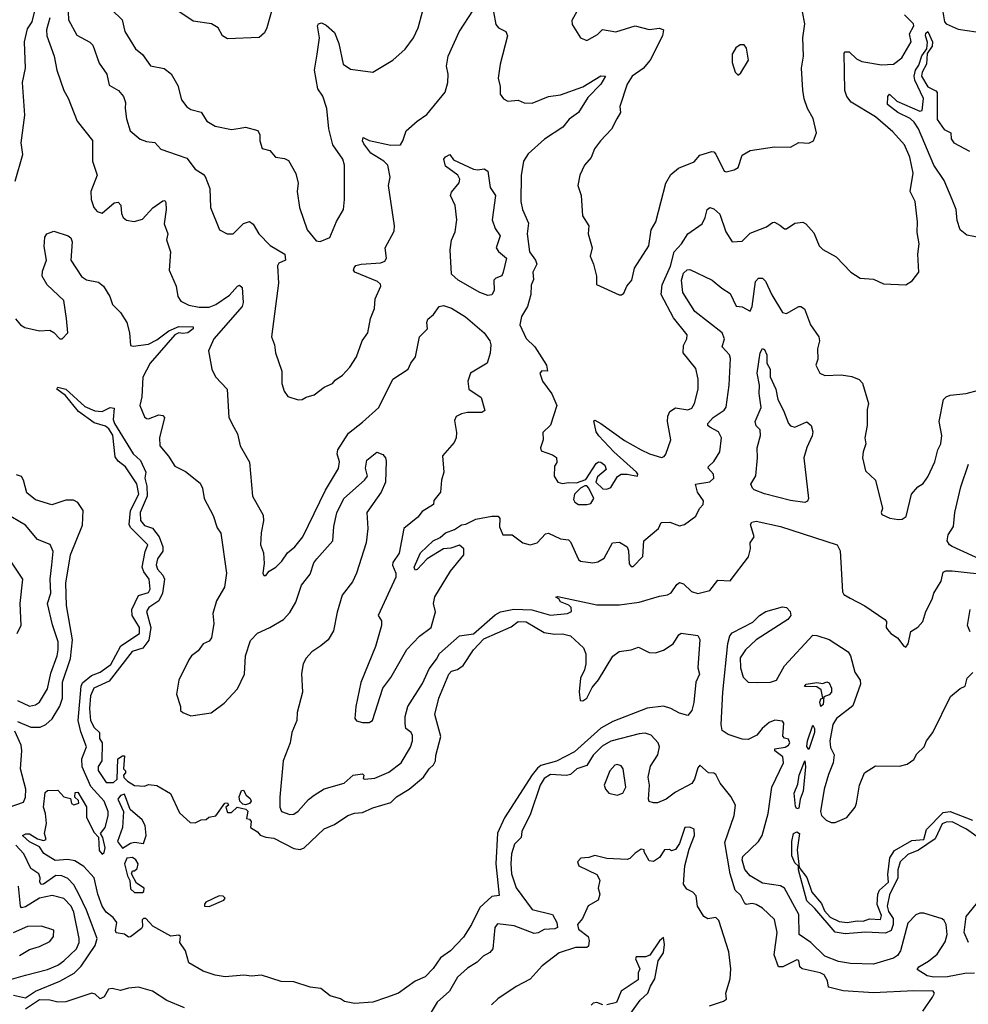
# Model space of a CAD drawing. Extents: x 1268547 to 1425625, y 515768 to 616754.
# Tile 225 of 256: x 1359086 to 1363785, y 544319 to 549195. Entities that reach past the tile are written whole.
import ezdxf

# ---------------------------------------------------------------- set-up
doc = ezdxf.new("R2010")
doc.units = 0

msp = doc.modelspace()

# ---------------------------------------------------------------- linework, layer by layer
at = {"layer": '0CON10XD'}
for points in [[(1360339.5, 549260.5), (1360310.8, 549155), (1360299.1, 549130.9), (1360272.3, 549107.7), (1360115, 549100.6), (1360090.8, 549115), (1360068.8, 549155), (1360036.7, 549175), (1359945, 549188), (1359845.6, 549255)], [(1361876.6, 549293.4), (1361821.7, 549191.7), (1361822.3, 549172.3), (1361863.8, 549105), (1361895, 549092.5), (1361948.8, 549121.2), (1361973, 549147), (1362040, 549135), (1362135, 549165.6), (1362205, 549147.1), (1362255, 549153.5), (1362274.5, 549144.5), (1362269.6, 549115), (1362209.5, 548995), (1362175, 548954.4), (1362120.8, 548915), (1362095, 548876.2), (1362059.2, 548765), (1362062, 548735), (1362044.4, 548705), (1362017.2, 548652.8), (1361962.9, 548595), (1361934, 548555), (1361917.8, 548512.2), (1361884, 548475), (1361861.4, 548425), (1361850.8, 548375), (1361867.1, 548325), (1361874.3, 548224.3), (1361906.2, 548175), (1361902, 548135), (1361922, 548065), (1361911.4, 548025), (1361929.2, 547985), (1361944, 547925), (1361944.2, 547884.2), (1362055, 547833.5), (1362067, 547833), (1362078.8, 547841.2), (1362093.3, 547875), (1362118, 547905), (1362132, 547965), (1362202.5, 548075), (1362213.5, 548155), (1362237.8, 548195), (1362286.7, 548385), (1362311.1, 548428.9), (1362350.2, 548459.8), (1362427.8, 548492.2), (1362455.7, 548524.3), (1362515, 548542), (1362525, 548540.8), (1362535, 548529.2), (1362575, 548446), (1362585, 548441.2), (1362625, 548451.2), (1362645, 548463.3), (1362665, 548524), (1362705, 548547.1), (1362825, 548566), (1362905, 548563.8), (1362945, 548587.5), (1362995, 548583.3), (1363017.5, 548595), (1363032.5, 548635), (1363015.8, 548705.8), (1362988.8, 548755), (1362972.7, 548802.7), (1362965.6, 548845.6), (1362959.6, 548955), (1362968.9, 549015), (1362964.6, 549105.4), (1362975.5, 549174.5), (1362952.9, 549295)], [(1359064, 548395), (1359102.9, 548527.1), (1359093.4, 548585), (1359112, 548722), (1359099.8, 548885), (1359114.6, 548955), (1359110.4, 549085), (1359125, 549150.5), (1359147.5, 549185), (1359161.3, 549238.7)], [(1359326.3, 549233.7), (1359327.5, 549195), (1359369.2, 549119.2), (1359433.9, 549083.9), (1359448.9, 549068.9), (1359480.5, 548980.5), (1359517.9, 548925), (1359530.4, 548870.4), (1359576, 548845), (1359600.6, 548815), (1359611.4, 548785), (1359608.6, 548755), (1359615.7, 548705), (1359634, 548645), (1359683.7, 548603.7), (1359715, 548592.2), (1359756.6, 548586.6), (1359785, 548554), (1359866.8, 548526.8), (1359915, 548509.1), (1359955, 548454.4), (1359995, 548430.8), (1360005, 548418.8), (1360028.6, 548358.6), (1360031.5, 548265), (1360076.2, 548155), (1360114, 548135), (1360143.8, 548135), (1360194.7, 548185.3), (1360225, 548195.8), (1360242.5, 548182.5), (1360271.1, 548135), (1360327.8, 548077.7), (1360400, 548035), (1360402.5, 548005), (1360370.6, 547989.4), (1360363.2, 547976.8), (1360368.7, 547891.3), (1360334.4, 547625), (1360348.8, 547585), (1360353.5, 547545), (1360385.4, 547455), (1360385.7, 547394.3), (1360395.7, 547355), (1360415, 547330), (1360465, 547312.2), (1360485, 547314.4), (1360504.6, 547325.4), (1360545, 547338), (1360594.5, 547375.5), (1360636.1, 547393.9), (1360649.5, 547410.5), (1360685, 547434.2), (1360722.5, 547475), (1360754.4, 547525), (1360783.3, 547605), (1360810.6, 547645), (1360823.3, 547715), (1360843.1, 547765), (1360847.4, 547812.6), (1360874.5, 547875), (1360873.5, 547885), (1360858.3, 547898.3), (1360746.7, 547945), (1360740, 547955), (1360743, 547967), (1360752, 547978), (1360777.5, 547985), (1360875, 547990.7), (1360895, 547999.5), (1360903.8, 548015), (1360897.1, 548065), (1360941.7, 548148.3), (1360942.9, 548175), (1360912.9, 548375), (1360922, 548415), (1360909.1, 548475), (1360889.5, 548495), (1360825.5, 548535), (1360790.8, 548580.8), (1360784.5, 548595.5), (1360788.3, 548611.7), (1360817.2, 548597.2), (1360925, 548573.8), (1360972, 548575), (1360984.5, 548595), (1361000, 548645), (1361055, 548693.3), (1361103.7, 548726.4), (1361193.5, 548836.5), (1361207.8, 548885), (1361208.3, 548925), (1361200, 548965), (1361209.4, 549015), (1361263.9, 549135), (1361335, 549243.8)], [(1359540.8, 549245), (1359594.3, 549194.3), (1359607.5, 549137.5), (1359660.6, 549050.6), (1359695, 549022.5), (1359735, 548966), (1359802.8, 548952.8), (1359836.7, 548926.7), (1359869.7, 548869.7), (1359888.3, 548798.3), (1359915, 548763.8), (1359935, 548750), (1359985, 548737.5), (1360013.4, 548693.4), (1360055, 548668.5), (1360135, 548651.5), (1360178.6, 548658.6), (1360205, 548663.1), (1360265.8, 548645.8), (1360276.7, 548625), (1360276.2, 548595), (1360287.5, 548557.5), (1360325, 548547.5), (1360354.1, 548514.1), (1360398.3, 548508.3), (1360417.4, 548497.4), (1360454.2, 548434.2), (1360465.6, 548385.6), (1360461.5, 548345), (1360471.9, 548265), (1360510.8, 548155), (1360555, 548100), (1360575, 548096.7), (1360623, 548117), (1360655, 548196.7), (1360690, 548255), (1360695.7, 548305.7), (1360695.4, 548475.4), (1360687.5, 548505), (1360636.9, 548575), (1360618.5, 548655), (1360608.2, 548755), (1360587.3, 548817.3), (1360563.4, 548853.4), (1360546.2, 548945), (1360560, 549025), (1360570.9, 549105), (1360561.2, 549165), (1360566, 549174), (1360580.8, 549179.2), (1360605, 549168.6), (1360645, 549132.5), (1360667.6, 549077.6), (1360689.4, 548975), (1360725, 548951.1), (1360835, 548936), (1360935, 548994.2), (1360995, 549048.8), (1361036.9, 549105), (1361059.5, 549155), (1361081.9, 549235)], [(1361433.5, 549235), (1361445, 549171.2), (1361458, 549155), (1361495, 549136.2), (1361502.5, 549115), (1361465.6, 548975), (1361457.1, 548905), (1361465.6, 548865), (1361465.8, 548825.8), (1361482.7, 548802.7), (1361505, 548792), (1361555, 548797.1), (1361585, 548784), (1361625, 548781.4), (1361705, 548815.5), (1361765, 548824), (1361875, 548863.2), (1361965, 548917), (1361988.6, 548915), (1361965, 548875.3), (1361900.3, 548809.7), (1361854.2, 548735.8), (1361807.4, 548702.6), (1361776.6, 548663.4), (1361685.7, 548604.3), (1361605, 548530.5), (1361582.5, 548495), (1361577.4, 548462.6), (1361570.3, 548425), (1361568.9, 548295), (1361577.5, 548255), (1361607.2, 548187.2), (1361600.3, 548135), (1361611.8, 548045), (1361641.2, 548005), (1361647.3, 547985), (1361628.2, 547945), (1361631.5, 547908.5), (1361619.8, 547880.2), (1361617.5, 547835), (1361602.2, 547775), (1361572.5, 547725), (1361564.4, 547685), (1361595, 547617.1), (1361637.8, 547575), (1361696.2, 547485), (1361700, 547455), (1361673.3, 547456.7), (1361663.3, 547445), (1361676.7, 547405), (1361722.1, 547342.1), (1361747.5, 547285), (1361715, 547186.7), (1361678.3, 547151.7), (1361680, 547115), (1361666.7, 547075), (1361670, 547060), (1361725, 547040.5), (1361745, 547027.1), (1361746.7, 547003.3), (1361736.1, 546983.9), (1361733.3, 546935), (1361752.5, 546905), (1361775, 546898.6), (1361805, 546904.3), (1361845, 546901.2), (1361891.2, 546918.8), (1361941.9, 546998.1), (1361954, 547006), (1361965, 547004.4), (1361985, 546990), (1361991.7, 546968.3), (1361947.7, 546932.3), (1361940, 546905), (1361975, 546872.5), (1361995, 546871.2), (1362015, 546878.8), (1362047.1, 546932.9), (1362065.5, 546944.5), (1362095, 546945.3), (1362146.2, 546935), (1362148.8, 546945), (1362141.1, 546955), (1362028.9, 547055), (1361954.3, 547135), (1361941.2, 547155), (1361930.7, 547209.3), (1361935, 547212.5), (1361965, 547195.5), (1362082.1, 547112.1), (1362164.9, 547064.9), (1362205.5, 547045), (1362265, 547027.9), (1362278, 547032), (1362286.4, 547043.6), (1362311.4, 547115), (1362294.7, 547205), (1362297.3, 547232.7), (1362306.9, 547255), (1362335, 547273.5), (1362395, 547262.7), (1362415, 547272.2), (1362429.1, 547295), (1362447.5, 547365), (1362447.5, 547415), (1362435, 547468.8), (1362372.5, 547545), (1362375, 547582.5), (1362390.6, 547615), (1362391.9, 547635), (1362325, 547718.9), (1362263.3, 547835), (1362268.5, 547881.5), (1362310, 547975), (1362328.7, 548045), (1362364.5, 548085), (1362395, 548134.2), (1362466.1, 548183.9), (1362482.2, 548215), (1362490.8, 548255), (1362504.3, 548265.7), (1362525, 548259.4), (1362555, 548231.5), (1362584, 548144), (1362615, 548095.8), (1362665, 548099.2), (1362705, 548138.6), (1362785, 548170), (1362815, 548190.8), (1362825, 548192), (1362851.7, 548178.3), (1362875, 548160), (1362885, 548160), (1362925, 548188), (1362965, 548192), (1362980, 548185), (1363019.7, 548139.7), (1363046.2, 548075), (1363065, 548058), (1363131.1, 548021.1), (1363203.8, 547945), (1363250, 547915), (1363315, 547910.8), (1363365, 547888), (1363475, 547882.5), (1363507.7, 547902.3), (1363540, 547945), (1363534.2, 548035), (1363540.8, 548085), (1363531.3, 548141.3), (1363533.3, 548195), (1363521.9, 548295), (1363496.5, 548345), (1363511.8, 548435), (1363495.3, 548515.3), (1363468.5, 548575), (1363410.5, 548640.5), (1363325.7, 548715), (1363205, 548787.5)], [(1363205, 548787.5), (1363183.1, 548815), (1363173.9, 548845), (1363170.5, 549029.5), (1363175, 549035.8), (1363195, 549035.8), (1363231.6, 549001.6), (1363257.6, 548987.6), (1363355, 548971.5), (1363414.4, 548975.6), (1363455, 549005.6), (1363502.5, 549085), (1363492.9, 549125), (1363515.5, 549165), (1363512.7, 549175), (1363469.2, 549219.2)], [(1363658.5, 549235), (1363667.8, 549185), (1363676, 549175), (1363735, 549148.9), (1363824.5, 549134.5)], [(1359235.6, 549205), (1359219.5, 549145), (1359220.4, 549115), (1359257.7, 549015), (1359270.8, 548945), (1359305.8, 548845), (1359327.1, 548807.1), (1359372, 548692), (1359447.2, 548597.2), (1359446.7, 548495), (1359470.6, 548425), (1359438.2, 548345), (1359441.1, 548305), (1359453.3, 548265), (1359470, 548245), (1359495, 548237.9), (1359555, 548288.2), (1359575, 548291.9), (1359587.6, 548277.6), (1359590.2, 548235), (1359599.5, 548215), (1359615, 548203.1), (1359653.3, 548196.7), (1359695, 548206.7), (1359746.2, 548263.8)], [(1363846.5, 548115), (1363778, 548128), (1363744.3, 548154.3), (1363730.1, 548200.1), (1363724.5, 548255), (1363705, 548304.7), (1363665, 548399.2), (1363614.2, 548475), (1363538.8, 548655), (1363517.3, 548687.3), (1363496.2, 548706.2), (1363435.2, 548735), (1363384.1, 548775), (1363386.9, 548815), (1363395, 548826.4), (1363431.1, 548791.1), (1363545, 548742.5), (1363556.9, 548745), (1363563.4, 548805), (1363520.7, 548895), (1363517.3, 548915), (1363523.8, 548945), (1363540.5, 548969.5), (1363555, 549016.8), (1363579.4, 549050.6), (1363583.5, 549083.5), (1363572.6, 549115), (1363575, 549129.1), (1363585, 549137.1), (1363607, 549085), (1363606.8, 549065), (1363581.3, 549028.7), (1363577.8, 548975), (1363556.4, 548935), (1363553.7, 548915), (1363585, 548862), (1363623.8, 548843.8), (1363630.6, 548835), (1363630.8, 548700.8), (1363665, 548651.2), (1363698.8, 548635), (1363700.6, 548605), (1363712.7, 548585), (1363791.2, 548545)], [(1362645, 548920), (1362658.3, 548931.7), (1362696, 548995), (1362686.2, 549055), (1362675, 549070), (1362655, 549070), (1362633.6, 549056.4), (1362616, 549025), (1362615, 548982.5), (1362630, 548935), (1362645, 548920)], [(1361405, 547828.7), (1361365.3, 547844.7), (1361257.6, 547905), (1361225, 547935.8), (1361218.7, 548055), (1361225.8, 548104.2), (1361243.1, 548145), (1361251.2, 548205), (1361243.1, 548275), (1361219.5, 548325), (1361225, 548341.2), (1361262.4, 548387.6), (1361266.6, 548405), (1361256.2, 548426.2), (1361195, 548469.5), (1361187, 548505), (1361195, 548516.3), (1361217, 548527), (1361235, 548501.8), (1361335, 548454.5), (1361355, 548451.4), (1361386.9, 548456.9), (1361405.5, 548445.5), (1361417.1, 548365), (1361443.6, 548325), (1361426.9, 548205), (1361441.8, 548161.8), (1361466, 548125), (1361447.1, 548065), (1361457.3, 548047.3), (1361497.5, 548015), (1361481.3, 547945), (1361475, 547927.1), (1361444.6, 547915.4), (1361435.7, 547905), (1361436.9, 547855), (1361425, 547833.1), (1361405, 547828.7)], [(1359746.2, 548263.8), (1359795, 548298.8), (1359805, 548300), (1359810, 548290), (1359812.4, 548255), (1359802.5, 548185), (1359820, 548135), (1359813.8, 548105), (1359833.1, 548045), (1359826.7, 547955), (1359861.5, 547875), (1359870, 547825), (1359885, 547801.4), (1359925, 547781.8), (1359975, 547772.4), (1360025, 547771.9), (1360058.2, 547785), (1360125, 547831.2), (1360165, 547876.4), (1360175, 547881.1), (1360188.6, 547868.6), (1360192.8, 547795), (1360187.7, 547775), (1360048, 547615), (1360022, 547555), (1360038.8, 547465), (1360056.1, 547426.1), (1360114.3, 547365), (1360121.9, 547225), (1360146.8, 547176.8), (1360165.6, 547145), (1360178.1, 547085), (1360224.2, 547004.2), (1360238.9, 546835), (1360292.1, 546742.1), (1360294.4, 546714.4), (1360282.2, 546655), (1360278.8, 546595), (1360294, 546555), (1360298, 546502), (1360290, 546455), (1360295, 546442.5), (1360305, 546442.5), (1360322.5, 546465), (1360355.6, 546484.4), (1360385, 546513.8), (1360412.5, 546555), (1360448.6, 546585), (1360489.4, 546635), (1360600.7, 546865), (1360665, 546972.5), (1360670.8, 547005), (1360659.3, 547045), (1360661.8, 547065), (1360715, 547147.3), (1360785, 547201.8), (1360865.4, 547275), (1360935, 547415.8), (1361010.8, 547465), (1361024.2, 547495), (1361047.5, 547525), (1361066.5, 547625), (1361107.1, 547665), (1361103.3, 547695), (1361107.6, 547712.4), (1361135.8, 547735), (1361164, 547775), (1361185, 547779.2), (1361225, 547766.4), (1361295, 547724.2), (1361386.8, 547645), (1361415.2, 547605), (1361420.8, 547585), (1361416.4, 547543.6), (1361402, 547495), (1361318.9, 547445), (1361305.4, 547405), (1361311.4, 547365), (1361372.9, 547325), (1361390.3, 547259.7), (1361375, 547250.8), (1361305, 547250.7), (1361275, 547243.9), (1361249.1, 547230.9), (1361240.2, 547210.2), (1361250.7, 547150.7), (1361249, 547125), (1361238.6, 547101.4), (1361180, 547035), (1361188, 546955), (1361176.2, 546915), (1361170, 546855), (1361137.5, 546815), (1361136.7, 546795), (1361080.7, 546759.3), (1361057.9, 546732.1), (1360988.8, 546675), (1360965.8, 546554.2), (1360935, 546507.5), (1360933.6, 546493.6), (1360949.2, 546455), (1360949.2, 546435), (1360862.5, 546245), (1360878, 546218), (1360878.1, 546195), (1360848.2, 546091.8), (1360777, 545913), (1360751.2, 545795), (1360746.8, 545735), (1360755, 545723.2), (1360785, 545714.2), (1360816.7, 545715), (1360834.4, 545725), (1360884.5, 545885), (1360925, 545937.8), (1361003.9, 546076.1), (1361066.7, 546143.3), (1361125, 546186), (1361146.2, 546263.8), (1361136.5, 546305), (1361142.8, 546337.3), (1361220, 546465), (1361286, 546545), (1361286.2, 546575), (1361265, 546593.8), (1361221.2, 546578.8), (1361185, 546574.4), (1361104.4, 546525.6), (1361055, 546472.5), (1361045, 546470), (1361040, 546485), (1361072, 546555), (1361135, 546614.3), (1361168.4, 546631.6), (1361195.4, 546654.6), (1361239.4, 546670.6), (1361275, 546694.5), (1361296.9, 546696.9), (1361345, 546721.1), (1361425, 546737.5), (1361456.3, 546736.3), (1361464, 546725), (1361463.6, 546683.6), (1361480, 546645), (1361525, 546644), (1361578.8, 546605), (1361615, 546595.6), (1361648.8, 546605), (1361691.4, 546648.6), (1361705, 546653.1), (1361765, 546624.4), (1361805, 546620), (1361815, 546610), (1361855, 546521.9), (1361865, 546513.5), (1361925, 546505.6), (1361949.4, 546510.6), (1361980.9, 546529.1), (1362022.9, 546605), (1362058.1, 546608.1), (1362095.7, 546585), (1362102.5, 546565), (1362105, 546500), (1362115, 546486.7), (1362125, 546486.7), (1362173, 546537), (1362177.9, 546615), (1362250, 546675), (1362264, 546705), (1362306.4, 546706.4), (1362355, 546688.1), (1362380, 546695), (1362435, 546736.7), (1362454, 546775), (1362472, 546795), (1362473, 546813), (1362444, 546855), (1362433.8, 546895), (1362505, 546906.4), (1362524.4, 546925), (1362523.6, 546945), (1362497.1, 546975), (1362497.5, 546982.5), (1362525, 547007.1), (1362554.5, 547055), (1362563.3, 547125), (1362548.5, 547155), (1362505, 547176.7), (1362495.6, 547185), (1362495.5, 547195), (1362521.2, 547225), (1362575, 547262.3), (1362585, 547276.7), (1362600.4, 547385), (1362607.3, 547517.3), (1362602.2, 547535), (1362565.6, 547575), (1362577.3, 547615), (1362565.3, 547645), (1362430.9, 547750.9), (1362370.8, 547845), (1362364, 547905), (1362375, 547939.3), (1362392.8, 547957.2), (1362405, 547958.7), (1362515.7, 547905.7), (1362565, 547865.6), (1362605, 547840), (1362635, 547777.5), (1362665, 547774), (1362705, 547752), (1362715.2, 547774.8), (1362730.5, 547899.5), (1362745, 547914.6), (1362765, 547915.5), (1362780.3, 547900.3), (1362812.3, 547832.3), (1362865, 547745.8), (1362885, 547740), (1362945, 547775.8), (1362955, 547775.8), (1362973.4, 547763.4), (1363003.7, 547683.7), (1363045.4, 547625), (1363047.7, 547605), (1363037.3, 547565), (1363040, 547515), (1363030, 547485), (1363048.8, 547445), (1363075, 547433.5), (1363155, 547436.7), (1363207.8, 547427.8), (1363245, 547413.6), (1363261.2, 547395), (1363290, 547295), (1363284.4, 547265), (1363284.2, 547185), (1363272.5, 547125), (1363278, 547095), (1363264.2, 547055), (1363261.2, 547025), (1363275, 546961.2), (1363325.8, 546915), (1363360, 546775), (1363353.3, 546755), (1363357.5, 546745), (1363396.2, 546726.2), (1363439.5, 546719.5), (1363458.1, 546721.9), (1363476.7, 546735), (1363503.8, 546845), (1363535, 546882.5), (1363561.4, 546898.6), (1363585, 546931.2), (1363620, 547005), (1363634.4, 547065), (1363649.5, 547095), (1363654.4, 547135.6), (1363641.3, 547205), (1363661.8, 547315), (1363675, 547328.5), (1363695, 547336.5), (1363775, 547344.5), (1363835, 547360)], [(1359065, 547714.4), (1359090.6, 547685), (1359111.5, 547671.5), (1359185, 547654.2), (1359235, 547657.5), (1359255.6, 547645.6), (1359285, 547614.4), (1359296.2, 547615), (1359325.6, 547645), (1359319, 547715), (1359304.7, 547805), (1359223, 547883), (1359198.1, 547925), (1359199.3, 547950.7), (1359219.2, 548005), (1359207.2, 548072.8), (1359210.9, 548119.1), (1359221.2, 548135), (1359255, 548147.6), (1359326.5, 548125), (1359340, 548115), (1359345.9, 548095), (1359340, 548005), (1359393, 547923), (1359417.6, 547907.6), (1359477.5, 547895), (1359502, 547875), (1359533.1, 547825), (1359545.4, 547785.4), (1359585.3, 547745.3), (1359616.5, 547695), (1359631.1, 547645), (1359635, 547582.5), (1359648, 547578), (1359725, 547587.7), (1359765, 547609.2), (1359825.9, 547655), (1359875, 547676.8), (1359945.8, 547675), (1359945.5, 547665), (1359918.9, 547645), (1359895, 547642.1), (1359875, 547644.1), (1359854.9, 547635.1), (1359732.9, 547495), (1359695.8, 547425), (1359692.3, 547327.7), (1359682.2, 547285), (1359705, 547229.2), (1359715, 547220.6), (1359725, 547219.4), (1359775, 547238.1), (1359795, 547236), (1359803.3, 547225), (1359778.5, 547125), (1359780, 547085), (1359824.1, 547034.1), (1359854.3, 546985), (1359907.8, 546957.8), (1359979.7, 546899.7), (1359991.2, 546875), (1360000.9, 546825), (1360045, 546740.8), (1360065, 546679.2), (1360082.8, 546652.8), (1360110.5, 546455), (1360101.7, 546385), (1360061.7, 546318.3), (1360043.3, 546255), (1360048.8, 546205), (1360036.2, 546133.8), (1360025, 546118), (1359995, 546104.2), (1359970, 546070), (1359937.5, 546045), (1359925, 546026), (1359874.4, 545925), (1359863.8, 545855), (1359883.3, 545795), (1359883.8, 545775), (1359894.3, 545764.3), (1359935, 545748.6), (1360035, 545762.5), (1360098.8, 545811.2), (1360165, 545882), (1360199.2, 545955), (1360204.2, 546045), (1360229.4, 546120.6), (1360265, 546157.7), (1360325.2, 546184.8), (1360392.5, 546225), (1360425, 546260.5), (1360455, 546310.6), (1360483.1, 546395), (1360525, 546450), (1360543.6, 546505), (1360558.8, 546525), (1360638, 546615), (1360642, 546685), (1360657.4, 546752.6), (1360692, 546825), (1360795, 546914.4), (1360808.9, 546935), (1360799.4, 546975), (1360806.5, 547013.5), (1360855.7, 547054.3), (1360885, 547041.6), (1360897.8, 547025), (1360901.1, 547008.9), (1360898.1, 546905), (1360876.9, 546855), (1360805.5, 546755), (1360810.8, 546675), (1360802.6, 546605), (1360755.2, 546454.8), (1360735, 546410.9), (1360683.1, 546345), (1360658.9, 546261.1), (1360641, 546169), (1360613.9, 546125), (1360578.1, 546095), (1360533.3, 546065), (1360505, 546033.1), (1360490.4, 546005), (1360481.8, 545958.2), (1360487.6, 545865), (1360460.8, 545765), (1360458.8, 545725), (1360434.7, 545665.3), (1360426.4, 545615), (1360391.6, 545525), (1360374.7, 545345), (1360375.5, 545295.5), (1360382.5, 545275), (1360425, 545260), (1360445, 545261.5), (1360465, 545275.6), (1360516.4, 545333.6), (1360545, 545354.4), (1360595, 545386.7), (1360693.8, 545415), (1360737.5, 545455), (1360785, 545461.2), (1360791.2, 545455), (1360788.3, 545438.3), (1360795, 545434.7), (1360845, 545439), (1360915, 545468.3), (1360975.3, 545514.7), (1361022.7, 545592.7), (1361032.2, 545625), (1361031.3, 545651.3), (1361025, 545665.5), (1360999.1, 545685), (1360995, 545710), (1360995.5, 545745.5), (1361008.8, 545795), (1361082.2, 545907.8), (1361115, 545980), (1361151.7, 546028.3), (1361165, 546057.4), (1361264.3, 546145), (1361335, 546153.4), (1361441.2, 546248.8), (1361467.8, 546262.2), (1361533.3, 546276.7), (1361623, 546273), (1361715, 546246.7), (1361800, 546255), (1361820, 546265), (1361817.5, 546285), (1361806.1, 546296.1), (1361765, 546313.3), (1361757, 546327), (1361742.5, 546335), (1361751.2, 546338.8), (1361945, 546297.9), (1362057, 546297), (1362155, 546310.9), (1362255, 546340.8), (1362295, 546346.8), (1362313.1, 546356.9), (1362341.7, 546398.3), (1362355, 546407.5), (1362375, 546402.5), (1362413.6, 546363.6), (1362445, 546354.1), (1362505, 546368.8), (1362545, 546420), (1362605, 546416.2), (1362695.6, 546535), (1362705.6, 546575), (1362704.4, 546605), (1362724.4, 546635), (1362706.5, 546695), (1362712.6, 546707.4), (1362735, 546712.6), (1362855, 546685.8), (1363135.7, 546595), (1363151, 546565), (1363162.4, 546362.4), (1363169.1, 546349.1), (1363200.3, 546330.3), (1363272.1, 546292.1), (1363372, 546225), (1363380, 546215), (1363378, 546185), (1363384, 546175), (1363401.2, 546155), (1363433.8, 546133.8), (1363465, 546092.5), (1363475, 546087.5), (1363486.7, 546105), (1363500, 546165), (1363535, 546186.7), (1363560, 546215), (1363574, 546265), (1363605.8, 546325), (1363614.3, 546355), (1363650, 546415), (1363660.3, 546459.7), (1363674, 546466), (1363705, 546466.6), (1363900, 546445)], [(1362975, 546804), (1362905, 546813.7), (1362775, 546847.9), (1362725, 546867.4), (1362715.3, 546875), (1362707.9, 546895), (1362733.1, 546936.9), (1362740.8, 547025), (1362738.8, 547075), (1362756.1, 547136.1), (1362754.6, 547164.6), (1362734.6, 547184.6), (1362728.5, 547205), (1362758.2, 547275), (1362749.4, 547345), (1362751.4, 547385), (1362739.1, 547445), (1362754.1, 547545), (1362765, 547566.7), (1362775, 547561.9), (1362786.7, 547535), (1362786.9, 547495), (1362804.2, 547465), (1362802.9, 547427.1), (1362831.8, 547365), (1362841.2, 547315), (1362870.2, 547260.2), (1362893.6, 547195), (1362905, 547183.3), (1362925, 547177.8), (1362985, 547204.3), (1363006, 547185), (1363014.6, 547155), (1363012.4, 547135), (1362985, 547077.1), (1362971.1, 547025), (1362993.6, 546825), (1362989.3, 546810.7), (1362975, 546804)], [(1360745, 544324), (1360695, 544333.8), (1360675.9, 544345.9), (1360625, 544362), (1360577.3, 544397.3), (1360525, 544403.8), (1360445, 544431.2), (1360381.7, 544431.7), (1360285, 544463.3), (1360235, 544459.2), (1360195.9, 544464.1), (1360105, 544456.2), (1360055, 544464.2), (1359995, 544484.2), (1359923.8, 544525), (1359908, 544585), (1359880, 544625), (1359882.5, 544655), (1359875, 544662.5), (1359835, 544657.5), (1359746.7, 544706.7), (1359712, 544745), (1359700, 544745), (1359692.4, 544737.6), (1359694.6, 544705), (1359689.4, 544695), (1359635, 544654), (1359625, 544651.2), (1359605, 544667.5), (1359565, 544674), (1359561.2, 544685), (1359566.9, 544725), (1359549.4, 544749.4), (1359515.6, 544775), (1359495.4, 544805), (1359473.1, 544865), (1359454.6, 544945), (1359405, 545002.5), (1359359.6, 545029.6), (1359325, 545037.3), (1359262.2, 545032.2), (1359205.8, 545065.8), (1359185, 545098.8), (1359135, 545123.3), (1359100, 545155), (1359116.8, 545163.2), (1359135, 545163.5), (1359175, 545138.9), (1359205, 545131.2), (1359217.5, 545135), (1359210, 545165), (1359218.8, 545215), (1359214.2, 545265), (1359204.4, 545295), (1359212, 545368), (1359225, 545377.5), (1359275, 545380), (1359305, 545347.5), (1359338.3, 545338.3), (1359343.3, 545313.3), (1359355, 545307.5), (1359380, 545315), (1359378.3, 545328.3), (1359360, 545345), (1359361.7, 545368.3), (1359375, 545370), (1359417, 545297), (1359417.5, 545245), (1359455, 545170), (1359476.7, 545146.7), (1359480.9, 545080.9), (1359495, 545063.3), (1359505, 545071.2), (1359509.6, 545095), (1359497.8, 545145), (1359486.9, 545165), (1359509.7, 545195), (1359525, 545253.3), (1359524.6, 545274.6), (1359505, 545325.5), (1359438.7, 545398.7), (1359396.1, 545495), (1359394.2, 545535), (1359417.6, 545595), (1359388.8, 545668.8), (1359376.7, 545725), (1359391.6, 545895), (1359397.9, 545912.1), (1359443, 545947), (1359485, 545964.1), (1359537.3, 546002.7), (1359586.7, 546095), (1359679.5, 546155), (1359679.3, 546185), (1359643.3, 546245), (1359642, 546275), (1359675, 546344.5), (1359725, 546359.1), (1359733.4, 546375), (1359727.8, 546425), (1359701.1, 546461.1), (1359693.7, 546485), (1359707.7, 546562.3), (1359721.5, 546595), (1359635, 546681.3), (1359628.7, 546695), (1359635.7, 546765), (1359676.2, 546845), (1359666.6, 546896.6), (1359610.9, 546980.9), (1359575, 547009.5), (1359559.9, 547029.9), (1359548.1, 547138.1), (1359528.8, 547168.8), (1359511.9, 547181.9), (1359455, 547199.5), (1359378.4, 547255), (1359314.1, 547334.1), (1359270.3, 547365), (1359275, 547375.6), (1359314.5, 547365), (1359409.3, 547279.3), (1359458.1, 547258.1), (1359495, 547254.7), (1359535, 547275.4), (1359555, 547271.2), (1359550, 547215), (1359555.5, 547195), (1359648.1, 547045), (1359685, 547013.1), (1359711.5, 546955), (1359707, 546925), (1359716.6, 546885), (1359718.2, 546835), (1359683.4, 546755), (1359685, 546715.8), (1359705, 546691.2), (1359745, 546678), (1359777.3, 546635), (1359795.9, 546585), (1359795, 546562.9), (1359768.7, 546525), (1359763.1, 546495), (1359768.8, 546475), (1359795.9, 546445), (1359803.5, 546425), (1359793.4, 546355), (1359775, 546317.6), (1359725.6, 546285), (1359714.3, 546264.3), (1359736.8, 546185), (1359726.8, 546123.2), (1359696.1, 546083.9), (1359642.8, 546067.2), (1359529.5, 545920.5), (1359454.1, 545885), (1359437.6, 545847.6), (1359432.5, 545785), (1359436.5, 545725), (1359455, 545690.8), (1359481.2, 545665), (1359482.5, 545635), (1359494.4, 545614.4), (1359493.8, 545525), (1359475, 545496.9), (1359475, 545478), (1359515, 545417.5), (1359551.7, 545418.3), (1359570, 545435), (1359572.5, 545535), (1359595, 545550), (1359605, 545550), (1359600, 545485), (1359610, 545475), (1359610, 545465), (1359600, 545455), (1359603, 545443), (1359620, 545425), (1359655, 545402.5), (1359705, 545400), (1359725, 545407.5), (1359765, 545402.5), (1359833, 545363), (1359877.7, 545267.7), (1359930.5, 545220.5), (1359955, 545217.5), (1359985, 545232.5), (1360010, 545235), (1360023.6, 545246.4), (1360057.7, 545252.3), (1360103.3, 545315), (1360115, 545317.5), (1360120, 545305), (1360107.5, 545295), (1360115, 545270), (1360135, 545270), (1360163.6, 545296.4), (1360206.4, 545286.4), (1360215.8, 545275.8), (1360210, 545240), (1360225, 545236.7), (1360232.5, 545225), (1360230, 545195), (1360265, 545173.3), (1360277.9, 545157.9), (1360305, 545146.9), (1360345, 545141.9), (1360445, 545090.8), (1360475, 545086.7), (1360496, 545094), (1360595, 545189.2), (1360645, 545210), (1360711.2, 545255), (1360745, 545265.6), (1360785, 545269.2), (1360835, 545292.5), (1360925, 545319.2), (1360953.1, 545346.9), (1361015.3, 545384.7), (1361086.7, 545445), (1361114, 545486), (1361136.7, 545505), (1361145.5, 545525), (1361147.6, 545552.4), (1361172.9, 545645), (1361142.9, 545755), (1361162.2, 545835), (1361212.2, 545955), (1361225, 545969.1), (1361255, 545977.3), (1361283, 545997), (1361333.8, 546075), (1361385, 546128.7), (1361521.1, 546188.9), (1361555, 546214.6), (1361595, 546213.1), (1361685, 546161.5), (1361735, 546153.1), (1361775, 546154.7), (1361814.3, 546145), (1361879.5, 546085), (1361891.2, 546055), (1361890, 546005), (1361883.5, 545976.5), (1361863.5, 545935), (1361857.5, 545867.5), (1361863.2, 545823.2), (1361875, 545822.9), (1361895.6, 545835), (1361921.9, 545888.1), (1361952.9, 545927.1), (1362025, 546044), (1362055, 546067.1), (1362115.3, 546074.7), (1362151.3, 546088.7), (1362205, 546061.4), (1362235, 546059.2), (1362275, 546073.6), (1362323.2, 546105), (1362351, 546149), (1362362.5, 546157.5), (1362445, 546145.9), (1362455.2, 546125.2), (1362444.9, 545985), (1362453.9, 545955), (1362435.6, 545915), (1362425.3, 545814.7), (1362415, 545774.4), (1362395, 545749.4), (1362355, 545760.4), (1362312, 545785), (1362275, 545796.4), (1362195, 545785.4), (1362025, 545720), (1361965, 545687.4), (1361835, 545569.2), (1361745, 545523.1), (1361668.5, 545501.5), (1361651.3, 545488.7), (1361624.2, 545455.8), (1361487.4, 545242.6), (1361453.4, 545166.6), (1361445.3, 545015.3), (1361461.2, 544858.8), (1361425, 544852.9), (1361365, 544799.6), (1361324.1, 544715), (1361285, 544651.5), (1361220.7, 544585), (1361171, 544549), (1361135, 544496.4), (1361095, 544455.8), (1361045, 544434), (1360963.3, 544375), (1360902.5, 544352.5), (1360835, 544330), (1360745, 544324)], [(1363860, 546515), (1363705, 546586), (1363691.6, 546595), (1363679.8, 546615), (1363684.7, 546645), (1363711.5, 546685), (1363718.2, 546755), (1363747.6, 546882.4), (1363786.3, 546993.7)], [(1359075, 545720.5), (1359141.5, 545691.5), (1359188, 545692), (1359215.3, 545705), (1359246.7, 545733.3), (1359285.4, 545795.4), (1359299.3, 545835), (1359298, 545915), (1359338.6, 546031.4), (1359348.7, 546125), (1359318.3, 546295), (1359315.7, 546405), (1359338.4, 546545), (1359398, 546692), (1359401.6, 546765), (1359375, 546804.2), (1359353.4, 546816.6), (1359315, 546815.3), (1359245, 546792.5), (1359165, 546817.8), (1359121.8, 546851.8), (1359105.7, 546915.7), (1359095, 546933.8), (1359070.9, 546940.9)], [(1361895, 546793.8), (1361915, 546800), (1361930, 546825), (1361905.8, 546875.8), (1361895, 546886.7), (1361885, 546886.7), (1361864, 546876), (1361834.4, 546845.6), (1361829.3, 546819.3), (1361836.1, 546806.1), (1361854.1, 546794.1), (1361895, 546793.8)], [(1359075, 545823.8), (1359135, 545795.5), (1359165, 545801.8), (1359184.4, 545815), (1359225, 545882.5), (1359240.3, 545959.7), (1359272.5, 546045), (1359277.9, 546075), (1359276.4, 546115), (1359248.2, 546198.2), (1359224.2, 546305), (1359241.1, 546355), (1359236.7, 546425), (1359246.5, 546496.5), (1359252.3, 546562.3), (1359237.1, 546597.1), (1359175, 546620.4), (1359115, 546691.5), (1359015, 546752.3)], [(1359073.9, 546156.1), (1359093, 546197), (1359089.5, 546305), (1359102.7, 546425), (1359022.9, 546542.9)], [(1363815, 544474.3), (1363767.7, 544472.3), (1363682.5, 544455), (1363613.8, 544453.8), (1363580.5, 544460.5), (1363531.7, 544491.7), (1363540, 544505), (1363587.6, 544532.4), (1363631.4, 544568.6), (1363670.4, 544629.6), (1363680.2, 544665), (1363675.2, 544715.2), (1363666.1, 544735), (1363655, 544742.5), (1363565, 544770.8), (1363545, 544771.5), (1363525, 544762.2), (1363485, 544721.1), (1363449, 544585), (1363435, 544560.7), (1363415, 544547.3), (1363315, 544517.6), (1363202.2, 544522.2), (1363141.5, 544531.5), (1363075, 544558.5), (1363004.7, 544625), (1362947.1, 544665), (1362944.8, 544765), (1362874.8, 544894.8), (1362855, 544906), (1362765, 544919.2), (1362704.5, 544955), (1362677.6, 544987.6), (1362665.4, 545035), (1362668.3, 545051.7), (1362745, 545126.5), (1362764.1, 545155), (1362794.1, 545265), (1362812.5, 545395), (1362870.3, 545515), (1362867.1, 545545), (1362826.7, 545575), (1362827.5, 545585), (1362877.7, 545592.3), (1362895, 545602.9), (1362900.9, 545615), (1362895, 545632.5), (1362875, 545637.9), (1362867, 545647), (1362871.2, 545711.2), (1362865, 545722), (1362826.4, 545726.4), (1362799.4, 545715), (1362763.6, 545685), (1362738.3, 545651.7), (1362695, 545630.2), (1362665, 545631.9), (1362595, 545655.4), (1362566.4, 545675), (1362561.2, 545705), (1362568.7, 545865), (1362593.9, 546106.1), (1362604.2, 546145), (1362615, 546159.8), (1362717.8, 546212.2), (1362750, 546245), (1362782.7, 546265), (1362865, 546287.6), (1362885, 546284.5), (1362902.7, 546265), (1362905.3, 546244.7), (1362891.8, 546225), (1362734.7, 546125), (1362681.1, 546075), (1362654.7, 546035), (1362656, 545986), (1362669.2, 545939.2), (1362695.4, 545915.4), (1362742.6, 545912.6), (1362805, 545914.7), (1362835.2, 545924.8), (1362875, 545996.4), (1363015, 546147.3), (1363035, 546146.2), (1363095, 546126), (1363190.4, 546065), (1363201.4, 546045), (1363223.3, 545965), (1363249.2, 545925), (1363251.6, 545905), (1363212.7, 545797.3), (1363131.8, 545735), (1363114, 545705), (1363099.6, 545625), (1363102, 545592), (1363120, 545555), (1363116, 545515), (1363091.7, 545458.3), (1363070.5, 545385), (1363052.2, 545275), (1363057.1, 545255), (1363080.9, 545230.9), (1363105, 545220.5), (1363125, 545220.5), (1363184, 545245), (1363224, 545295), (1363230.8, 545315), (1363246, 545405), (1363270, 545465), (1363325, 545500.5), (1363445, 545499.4), (1363481.7, 545508.3), (1363515, 545531.2), (1363529.7, 545560.3), (1363566.1, 545593.9), (1363577.1, 545625), (1363610, 545665), (1363696.9, 545843.1), (1363745, 545883.8), (1363770, 545895), (1363779.4, 545935), (1363808.1, 545961.9)], [(1363794.2, 546164.2), (1363781.1, 546195), (1363794.3, 546274.3)], [(1363055, 545793.8), (1363049.7, 545815), (1363055, 545831.9), (1363064.1, 545835.9), (1363056.6, 545876.6), (1363035, 545891), (1362972.9, 545892.9), (1362981.9, 545905), (1363035, 545912.8), (1363065, 545908.8), (1363085, 545915.8), (1363095, 545911.8), (1363107.7, 545885), (1363106.7, 545865), (1363095, 545851.6), (1363068.6, 545841.4), (1363065.4, 545804.6), (1363055, 545793.8)], [(1362995, 545580.8), (1362985.6, 545595.6), (1362989.3, 545625), (1363015, 545702), (1363022.9, 545685), (1363022.5, 545665), (1362995, 545580.8)], [(1359034.7, 545295.3), (1359105, 545320.9), (1359115.4, 545344.6), (1359117.7, 545385), (1359089.9, 545485), (1359096.8, 545575), (1359093.1, 545603.1), (1359062.2, 545672.2)], [(1363559.1, 544285), (1363608.2, 544355), (1363617.1, 544375), (1363611.2, 544385), (1363515, 544386.5), (1363315, 544376.9), (1363165, 544386.7), (1363092.5, 544405), (1363087.1, 544435), (1363070.8, 544465), (1363052, 544475), (1362962.5, 544495), (1362950, 544505), (1362945, 544536), (1362935, 544539.2), (1362866, 544505), (1362845, 544504.6), (1362823.1, 544565), (1362837.6, 544675), (1362825, 544740), (1362765, 544795.4), (1362735, 544813.6), (1362715, 544819.3), (1362685, 544813.5), (1362678.3, 544818.3), (1362658.1, 544858.1), (1362630.2, 544885), (1362605.1, 544964.9), (1362578.8, 545121.2), (1362625.3, 545255), (1362631.4, 545305), (1362608.7, 545348.7), (1362556.7, 545415), (1362535, 545456.7), (1362525, 545463.3), (1362497.5, 545465), (1362455, 545503.3), (1362445, 545491.2), (1362429.2, 545435), (1362415, 545412.9), (1362335, 545369.5), (1362288, 545335), (1362245, 545317.1), (1362225, 545316.5), (1362205, 545324), (1362200.4, 545335), (1362205.3, 545404.7), (1362200, 545445), (1362211.3, 545498.7), (1362247.8, 545555), (1362255.4, 545595), (1362248.9, 545615), (1362215, 545652.1), (1362185, 545661.9), (1362155, 545659.6), (1362015, 545622.8), (1361971.6, 545598.4), (1361926.7, 545553.4), (1361895, 545502.4), (1361846.7, 545485), (1361815, 545456.9), (1361795, 545453), (1361715, 545458.2), (1361685, 545438.3), (1361665, 545404.1), (1361616.6, 545263.4), (1361573.8, 545175), (1361569.5, 545145), (1361537.7, 545112.3), (1361523.1, 545065), (1361518.5, 545015), (1361523.2, 544965), (1361546.3, 544896.3), (1361625, 544789.3), (1361725.9, 544765), (1361747.6, 544725), (1361750.5, 544699.5), (1361737.5, 544692.5), (1361685, 544689.2), (1361655, 544672.8), (1361635, 544669.4), (1361535, 544708.5), (1361452.7, 544717.3), (1361439.5, 544700.5), (1361429.2, 544595), (1361415, 544575.6), (1361381.9, 544558.1), (1361352.3, 544527.7), (1361305, 544497.8), (1361255, 544453.3), (1361215.2, 544384.8), (1361155, 544329.5), (1361109.5, 544255)], [(1362045, 545354.7), (1362074.2, 545365), (1362089.1, 545395), (1362075.7, 545485), (1362065, 545500), (1362045, 545507.5), (1362035, 545503.8), (1362010, 545475), (1361980.8, 545405), (1361987.5, 545385), (1362005, 545365.5), (1362045, 545354.7)], [(1362935, 545287.8), (1362928.4, 545298.4), (1362922.6, 545365), (1362940.7, 545409.3), (1362946.6, 545455), (1362975, 545526), (1362979.1, 545495), (1362967.5, 545375), (1362952.7, 545335), (1362945, 545290.5), (1362935, 545287.8)], [(1359595, 545092.5), (1359635, 545118), (1359655, 545122), (1359700, 545115), (1359713.3, 545155), (1359707.5, 545205), (1359693.6, 545233.6), (1359633.3, 545285), (1359605, 545360), (1359585, 545354), (1359573.1, 545335), (1359600.5, 545275), (1359595.8, 545195), (1359571.5, 545125), (1359595, 545092.5)], [(1360205, 545307.5), (1360191.2, 545311.2), (1360176.7, 545325), (1360173.9, 545346.1), (1360185, 545377.5), (1360195, 545380), (1360207.5, 545355), (1360228.3, 545338.3), (1360232.5, 545325), (1360225, 545313.3), (1360205, 545307.5)], [(1363387.1, 544962.9), (1363396, 545045), (1363418.6, 545081.4), (1363505, 545131.1), (1363565.3, 545134.8), (1363577.6, 545185), (1363659.9, 545270.1), (1363695, 545274.3), (1363805, 545230.8)], [(1363852, 545132), (1363776.4, 545186.4), (1363705, 545223.1), (1363675, 545221.7), (1363655, 545212.9), (1363620.3, 545139.7), (1363537.9, 545082.1), (1363485, 545061.7), (1363447.2, 545025), (1363435.2, 544985), (1363436.7, 544945), (1363395, 544862), (1363382.3, 544805), (1363389.2, 544779.2), (1363412.1, 544745), (1363412.4, 544715), (1363403.1, 544685), (1363375, 544671.3), (1363275, 544677.1), (1363236.6, 544673.4), (1363175, 544667.8), (1363125, 544676.5), (1363025, 544794), (1362985, 544831.5), (1362943.8, 544985), (1362944.1, 545004.1), (1362925, 545019.6), (1362911, 545055), (1362910.2, 545125), (1362919.1, 545165), (1362935, 545173.8), (1362948.2, 545165), (1362938.1, 545085), (1362946.9, 544996.9), (1362985, 544947.5), (1363010.7, 544875), (1363058.4, 544818.4), (1363072.8, 544782.8), (1363101.4, 544751.4), (1363145, 544729.3), (1363185, 544724.1), (1363235, 544733.3), (1363265, 544731.1), (1363295, 544742.2), (1363349.9, 544740.1), (1363355, 544758.8), (1363334.3, 544814.3), (1363337.2, 544865), (1363345.3, 544885), (1363390.3, 544925), (1363387.1, 544962.9)], [(1362502.3, 544312.3), (1362572.5, 544335), (1362586.7, 544345), (1362583.3, 544375), (1362606.2, 544445), (1362608.8, 544495), (1362599.3, 544579.3), (1362550, 544735), (1362535, 544750), (1362495, 544742), (1362475, 544754), (1362442.9, 544805), (1362437, 544857), (1362420, 544875), (1362390.5, 544890.5), (1362374.6, 544914.6), (1362381.6, 545005), (1362402.5, 545087.5), (1362428.3, 545155), (1362426.5, 545186.5), (1362405, 545197.2), (1362381.5, 545195), (1362355, 545116), (1362335, 545086.2), (1362315, 545080), (1362305, 545086.7), (1362280, 545085), (1362255, 545046.7), (1362225, 545027.5), (1362205, 545030), (1362180, 545075), (1362180, 545085), (1362165, 545087.5), (1362135, 545068), (1362109.1, 545040.9), (1362095, 545036.1), (1361995, 545041.6), (1361935, 545056.5), (1361905, 545046.4), (1361866, 545044), (1361850, 545025), (1361855.4, 545005.4), (1361945, 544961.5), (1361959.6, 544935), (1361951.4, 544895), (1361960, 544865), (1361952, 544835), (1361902.6, 544807.4), (1361874.7, 544745), (1361848.5, 544715), (1361855, 544691.8), (1361901.9, 544655), (1361907.5, 544635), (1361903.3, 544606.7), (1361895, 544600), (1361838.9, 544601.1), (1361759.2, 544575), (1361675, 544509.2), (1361615, 544444.3), (1361545, 544407.1), (1361455, 544346.9), (1361423.8, 544316.2)], [(1359055.9, 544364.1), (1359115, 544351.3), (1359165, 544384.4), (1359285.8, 544434.2), (1359356.1, 544473.9), (1359391, 544509), (1359459.9, 544610.1), (1359469.8, 544645), (1359417.7, 544785), (1359381.2, 544861.2), (1359355, 544911.3), (1359325, 544941.9), (1359295, 544955.2), (1359265, 544958.1), (1359205, 544914.4), (1359193, 544913), (1359186.1, 544925), (1359187.8, 544945), (1359180.8, 544965), (1359142.4, 544992.4), (1359106.9, 545065), (1359067.4, 545107.4)], [(1359695, 544872.5), (1359701.7, 544878.3), (1359702.5, 544895), (1359665, 544920), (1359640, 544965), (1359645, 544980), (1359655, 544980), (1359668.3, 544991.7), (1359672.5, 545015), (1359662.5, 545035), (1359645.9, 545045.9), (1359616.4, 545043.6), (1359605.8, 545015), (1359620, 544955), (1359632.3, 544932.3), (1359635, 544891.2), (1359655, 544872.5), (1359695, 544872.5)], [(1359035, 544440.2), (1359115, 544464.4), (1359225, 544491.2), (1359275, 544514), (1359304.9, 544535.1), (1359367.5, 544595), (1359381.2, 544625), (1359380.3, 544645), (1359354, 544775), (1359341.3, 544805), (1359305, 544843.4), (1359248, 544858), (1359185.3, 544845.3), (1359115, 544801.6), (1359095, 544797.1), (1359089.7, 544805), (1359080.9, 544905)], [(1360025, 544803.6), (1360098.2, 544835), (1360104.5, 544845), (1360094.7, 544854.7), (1360075, 544856.6), (1360009.2, 544825), (1360001.1, 544815), (1360002.2, 544805), (1360025, 544803.6)], [(1363785.4, 544625.4), (1363763.7, 544675), (1363774.5, 544755), (1363841.1, 544835)], [(1359085, 544560.9), (1359135, 544591.1), (1359185, 544605.8), (1359235, 544630.8), (1359254, 544655), (1359255, 544686.2), (1359195, 544706.7), (1359125, 544705.5), (1359055, 544674.1)], [(1362114.2, 544275), (1362159.5, 544340.5), (1362198, 544375), (1362210.5, 544409.5), (1362232.5, 544445), (1362249.2, 544535), (1362275.8, 544574.2), (1362279.6, 544615), (1362275, 544650), (1362255, 544634), (1362207.6, 544562.4), (1362185.3, 544554.7), (1362140, 544555), (1362136.4, 544545), (1362158, 544495), (1362150, 544475), (1362149.5, 544440.5), (1362066.1, 544383.9), (1362042.3, 544327.7), (1361995, 544316.2)], [(1359902, 544302), (1359815, 544339.1), (1359744.7, 544384.7), (1359675, 544404.6), (1359625, 544399.6), (1359585, 544387.3), (1359545, 544397.1), (1359526.7, 544395), (1359505, 544356.7), (1359485, 544346.2), (1359459.7, 544369.7), (1359444.5, 544374.5), (1359315, 544331.3), (1359275, 544329.7), (1359235, 544340.5), (1359185, 544342.4), (1359115, 544295.2)], [(1361975, 544316.7), (1361945, 544328), (1361927.5, 544325), (1361916.7, 544315)]]:
    msp.add_lwpolyline(points, dxfattribs=at)

doc.saveas('drawing.dxf')
